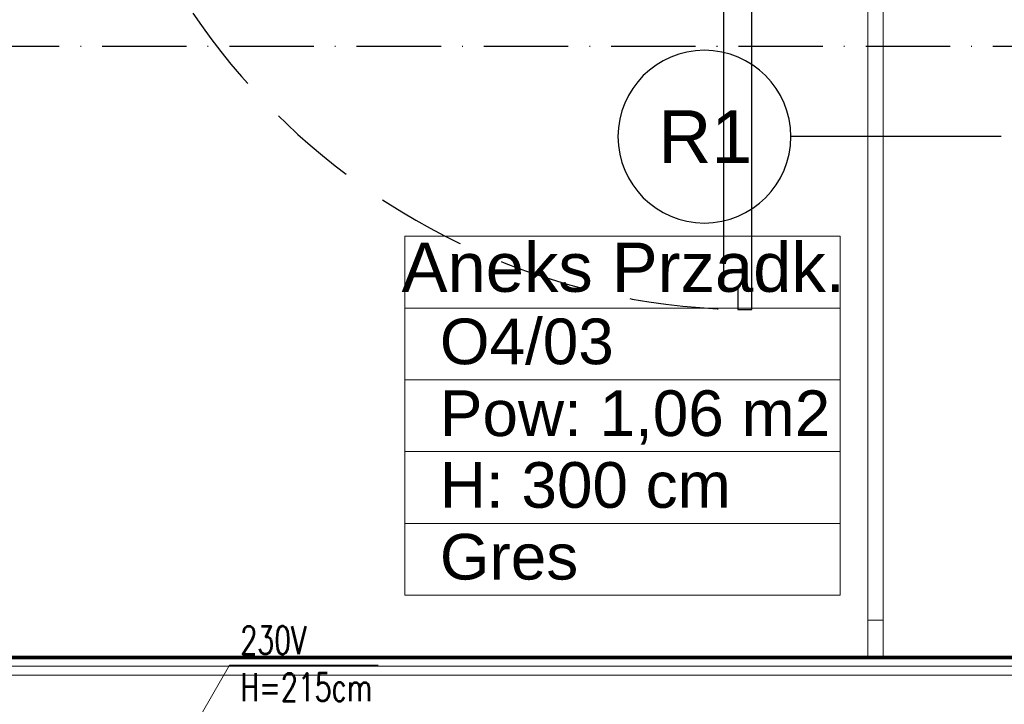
# Model space of a CAD drawing. Header units: metres. Extents: x 5541655 to 5588333, y 5589641 to 5627331.
# Tile 27 of 57: x 5585241 to 5585381, y 5626014 to 5626111. Entities that reach past the tile are written whole.
import ezdxf

# ---------------------------------------------------------------- set-up
doc = ezdxf.new("R2010")
doc.units = ezdxf.units.M
doc.header["$MEASUREMENT"] = 0
doc.linetypes.add('ACAD_ISO10W100', pattern=[18, 12, -3, 0, -3])
doc.linetypes.add('DASHED', pattern=[19.05, 12.7, -6.35])
doc.layers.get('0').update_dxf_attribs({"linetype": 'CONTINUOUS', "lineweight": 18})
for name, color, linetype in [('2D- Siatka Modularna', 7, 'ACAD_ISO10W100'), ('Budowlane - Sciany Wew', 7, 'CONTINUOUS'), ('Indeksy_urządzeń_gastronomicznych', 242, 'CONTINUOUS'), ('znaczniki drzwi', 7, 'CONTINUOUS'), ('Ściany', 51, 'CONTINUOUS'), ('Ślusarka_okienna', 30, 'CONTINUOUS')]:
    doc.layers.add(name, color=color, linetype=linetype)
doc.layers.add('CHLODNICTWO', color=94, linetype='CONTINUOUS', lineweight=20)
doc.layers.add('Instalacje elektryczne', color=1, linetype='CONTINUOUS', lineweight=20)
doc.styles.add('GENERATED_STYLE_2', font='arial.ttf')
doc.styles.add('JACEK_07', font='SIMPLEX.SHX', dxfattribs={"width": 0.7})
doc.styles.add('RomanS', font='romans.shx')

# ---------------------------------------------------------------- blocks, each defined once
blk = doc.blocks.new('Regał chłodniczy GP 125cm')
blk.add_lwpolyline([(0, 0), (125, 0), (125, -65), (0, -65), (0, 0)])
at = {"linetype": 'DASHED', "ltscale": 0.2}
for points in [[(5, -5), (120, -5), (120, -65), (5, -65)], [(62.5, -62), (120, -62), (120, -60), (62.5, -60)], [(5, -64), (62.5, -64), (62.5, -62), (5, -62)]]:
    blk.add_lwpolyline(points, close=True, dxfattribs=at)
at = {"color": 242, "insert": (51.52, -14.68), "char_height": 6, "width": 93.0449, "attachment_point": 5, "style": 'JACEK_07'}
blk.add_mtext('REGAŁ CHŁODNICZY 125cm\\PGastromax', dxfattribs=at)
blk = doc.blocks.new('gn-230')
at = {"layer": 'Instalacje elektryczne'}
for p, q in [((-15.65, -3.75), (-8.15, 3.75)), ((-4, 0), (-19.8, 0))]:
    blk.add_line(p, q, dxfattribs=at)
at = {"layer": 'Instalacje elektryczne', "lineweight": 30}
blk.add_lwpolyline([(-4, -4), (0, -4), (0, 4), (-4, 4)], close=True, dxfattribs=at)
at = {"layer": 'Instalacje elektryczne'}
blk.add_arc((-29.8, 0), 10, 270, 90, dxfattribs=at)
blk = doc.blocks.new('*U392')
at = {"color": 1}
blk.add_lwpolyline([(98.8, 0), (103.94, 8.9), (125.08, 8.9)], dxfattribs=at)
blk.add_blockref('Regał chłodniczy GP 125cm', (0, 0))
at = {"color": 1, "xscale": 0.5, "yscale": 0.5, "zscale": 0.5, "rotation": 89.99999999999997}
blk.add_blockref('gn-230', (98.8, 0), dxfattribs=at)
at = {"color": 1, "insert": (105.49, 14.46), "char_height": 4, "width": 32.4538, "attachment_point": 1, "style": 'RomanS'}
blk.add_mtext('{\\W0.7;230V\\PH=215cm}', dxfattribs=at)
at = {"layer": 'Indeksy_urządzeń_gastronomicznych', "color": 242, "insert": (1, -64), "char_height": 6, "width": 36.1, "attachment_point": 7, "style": 'JACEK_07'}
blk.add_mtext('\\pxql;{\\fArial|b0|i0|c238|p34;RCH2}', dxfattribs=at)
blk = doc.blocks.new('*U300')
at = {"color": 7}
blk.add_lwpolyline([(50, 25), (50, -25)], dxfattribs=at)
for points in [[(-2, 5), (0, 5), (0, -5), (-2, -5), (-2, -7), (2, -7), (2, -5), (2, 7), (-2, 7), (-2, 5)], [(102, 5), (100, 5), (100, -5), (102, -5), (102, -7), (98, -7), (98, -5), (98, 7), (102, 7), (102, 5)], [(2, -5), (5, -5), (5, 5), (2, 5)], [(98, -5), (95, -5), (95, 5), (98, 5)]]:
    blk.add_lwpolyline(points)
blk.add_lwpolyline([(96, -7), (96, -10), (94, -10), (94, -100), (96, -100), (96, -103), (98, -103), (98, -7)], close=True)
at = {"linetype": 'DASHED'}
blk.add_arc((98, -7), 96, 180, 270, dxfattribs=at)
at = {"color": 7, "insert": (50, 0), "char_height": 10, "width": 10, "attachment_point": 5, "rotation": 90, "style": 'JACEK_07'}
blk.add_mtext('\\pxqc;90\\P200', dxfattribs=at)

msp = doc.modelspace()

# ---------------------------------------------------------------- linework, layer by layer
at = {"linetype": 'Continuous'}
msp.add_lwpolyline([(5585295.96, 5626080.18), (5585295.96, 5626029.11), (5585357.91, 5626029.11), (5585357.91, 5626080.18), (5585295.96, 5626080.18), (5585295.96, 5626039.32), (5585357.91, 5626039.32), (5585357.91, 5626069.96), (5585295.96, 5626069.96), (5585295.96, 5626049.54), (5585357.91, 5626049.54), (5585357.91, 5626059.75), (5585295.96, 5626059.75)], dxfattribs=at)
at = {"layer": '2D- Siatka Modularna', "lineweight": 25}
for q in [(5586101.82, 5626107.25), (5586253.32, 5626107.25)]:
    msp.add_line((5584691.82, 5626107.25), q, dxfattribs=at)
at = {"layer": 'Budowlane - Sciany Wew', "color": 30, "linetype": 'Continuous', "lineweight": 18}
for p, q in [((5585361.82, 5626025.57), (5585361.82, 5626162.46)), ((5585364.02, 5626162.46), (5585364.02, 5626025.57)), ((5585364.02, 5626025.57), (5585361.82, 5626025.57))]:
    msp.add_line(p, q, dxfattribs=at)
at = {"layer": 'Budowlane - Sciany Wew', "color": 30, "linetype": 'Continuous', "lineweight": 20}
for p, q in [((5585361.82, 5626020.27), (5585361.82, 5626025.57)), ((5585361.82, 5626025.57), (5585364.02, 5626025.57)), ((5585364.02, 5626025.57), (5585364.02, 5626020.27))]:
    msp.add_line(p, q, dxfattribs=at)
at = {"layer": 'Budowlane - Sciany Wew', "color": 251, "linetype": 'Continuous', "lineweight": 20}
for points in [[(5585044.55, 5626012.75), (5585044.55, 5626017.75), (5584999.82, 5626017.75), (5584999.82, 5626170.25), (5585024.82, 5626170.25), (5585024.82, 5626175.25), (5584999.82, 5626175.25), (5584999.82, 5626395.25), (5585224.82, 5626395.25), (5585224.82, 5626175.25), (5585129.82, 5626175.25), (5585129.82, 5626170.25), (5585244.82, 5626170.25), (5585244.82, 5626175.25), (5585239.82, 5626175.25), (5585239.82, 5626395.2), (5585421.37, 5626395.2), (5585421.37, 5626175.25), (5585349.82, 5626175.25), (5585349.82, 5626170.25), (5585444.37, 5626170.2), (5585444.37, 5626017.75), (5585159.55, 5626017.75), (5585159.55, 5626012.75)], [(5585045.8, 5626011.5), (5585045.8, 5626019), (5585001.07, 5626019), (5585001.07, 5626169), (5585026.07, 5626169), (5585026.07, 5626176.5), (5585001.07, 5626176.5), (5585001.07, 5626394), (5585223.57, 5626394), (5585223.57, 5626176.5), (5585128.57, 5626176.5), (5585128.57, 5626169), (5585246.07, 5626169), (5585246.07, 5626176.5), (5585241.07, 5626176.5), (5585241.07, 5626393.95), (5585420.12, 5626393.95), (5585420.12, 5626176.5), (5585348.57, 5626176.5), (5585348.57, 5626169), (5585443.12, 5626168.95), (5585443.12, 5626019), (5585158.3, 5626019), (5585158.3, 5626011.5)]]:
    msp.add_lwpolyline(points, dxfattribs=at)
at = {"layer": 'znaczniki drzwi'}
msp.add_line((5585380.78, 5626094.36), (5585350.87, 5626094.36), dxfattribs=at)
for start, end in [(0, 180), (180, 0)]:
    msp.add_arc((5585338.58, 5626094.36), 12.29, start, end, dxfattribs=at)
at = {"layer": 'Ściany', "color": 0, "const_width": 0.5}
msp.add_lwpolyline([(5585047.05, 5626010.25), (5585047.05, 5626020.25), (5585002.32, 5626020.25), (5585002.32, 5626167.75), (5585027.32, 5626167.75), (5585027.32, 5626177.75), (5585002.32, 5626177.75), (5585002.32, 5626392.75), (5585222.32, 5626392.75), (5585222.32, 5626177.75), (5585127.32, 5626177.75), (5585127.32, 5626167.75), (5585247.32, 5626167.75), (5585247.32, 5626177.75), (5585242.32, 5626177.75), (5585242.32, 5626392.7), (5585418.87, 5626392.7), (5585418.87, 5626177.75), (5585347.32, 5626177.75), (5585347.32, 5626167.75), (5585441.87, 5626167.7), (5585441.87, 5626020.25), (5585157.05, 5626020.25), (5585157.05, 5626010.25)], dxfattribs=at)

# ---------------------------------------------------------------- block references
at = {"layer": 'CHLODNICTWO'}
for p in [(5585167.1, 5626010.25), (5585292.1, 5626010.25)]:
    msp.add_blockref('*U392', p, dxfattribs=at)
at = {"layer": 'Ślusarka_okienna'}
msp.add_blockref('*U300', (5585247.32, 5626172.75), dxfattribs=at)

# ---------------------------------------------------------------- texts
at = {"linetype": 'Continuous', "attachment_point": 1, "style": 'GENERATED_STYLE_2'}
for s, insert, char_height in [('Aneks Przadk.', (5585295.52, 5626079.28), 7), ('O4/03', (5585300.96, 5626068.48), 6.5), ('Pow: 1,06 m2', (5585300.96, 5626058.26), 6.5), ('{H: 300 cm}', (5585300.96, 5626048.05), 6.5), ('{Gres}', (5585300.96, 5626037.84), 6.5)]:
    msp.add_mtext(s, dxfattribs=dict(at, insert=insert, char_height=char_height))
at = {"layer": 'znaczniki drzwi', "insert": (5585332.01, 5626090.61), "char_height": 7.5, "attachment_point": 7, "style": 'GENERATED_STYLE_2'}
msp.add_mtext('{R1}', dxfattribs=at)

doc.saveas('drawing.dxf')
